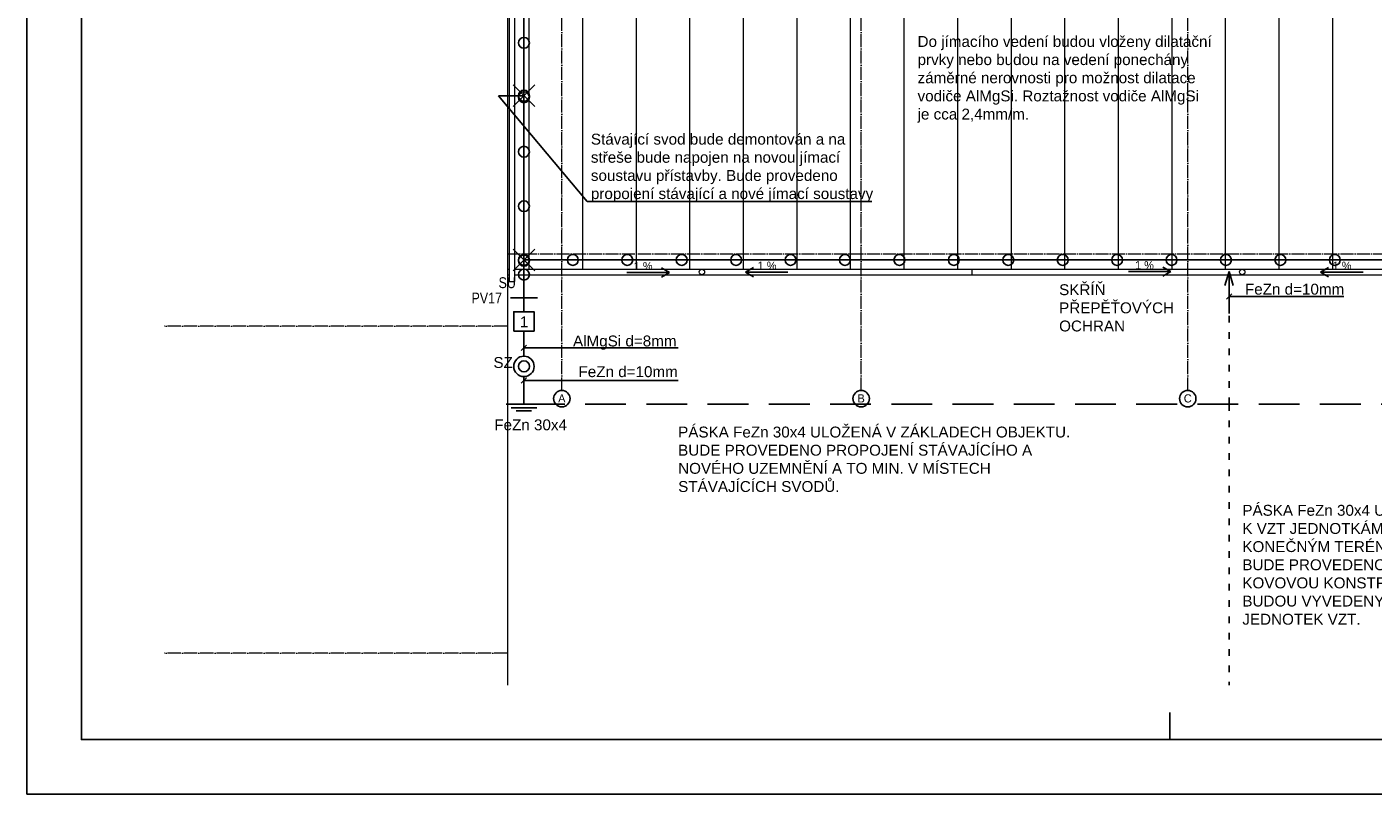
# Model space of a CAD drawing. Extents: x 108627 to 171627, y 10662 to 44985.
# Tile 1 of 4: x 108627 to 133359, y 15285 to 29373. Entities that reach past the tile are written whole.
import ezdxf
from ezdxf.enums import TextEntityAlignment as Align

# ---------------------------------------------------------------- set-up
doc = ezdxf.new("R2010")
doc.units = 0
doc.header["$LTSCALE"] = 10
doc.header["$MEASUREMENT"] = 0
for name, pattern in [('ACAD_ISO03W100', [30, 12, -18]), ('ACAD_ISO04W100', [30, 24, -3, 0, -3]), ('HIDDEN', [0.375, 0.25, -0.125])]:
    doc.linetypes.add(name, pattern=pattern)
doc.layers.get('0').update_dxf_attribs({"linetype": 'CONTINUOUS'})
for name, color, linetype in [('EL', 7, 'CONTINUOUS'), ('EL0', 7, 'CONTINUOUS'), ('EL1', 7, 'CONTINUOUS'), ('EL2', 3, 'CONTINUOUS'), ('EL3', 4, 'CONTINUOUS'), ('popisky', 6, 'CONTINUOUS')]:
    doc.layers.add(name, color=color, linetype=linetype)
for name, color, linetype, lineweight in [('NS_tlusta', 10, 'CONTINUOUS', 15), ('srafy', 6, 'CONTINUOUS', 9), ('text', 6, 'CONTINUOUS', 9), ('tlusta', 7, 'CONTINUOUS', 15), ('velmi_tlusta', 4, 'CONTINUOUS', 35)]:
    doc.layers.add(name, color=color, linetype=linetype, lineweight=lineweight)
doc.styles.add('arial', font='ARIAL.TTF')
doc.styles.add('laplan N', font='txt')
doc.styles.add('pivovarska', font='txt')
doc.styles.get("Standard").update_dxf_attribs({"font": 'simplex'})

# ---------------------------------------------------------------- blocks, each defined once
blk = doc.blocks.new('*U48')
at = {"layer": 'popisky', "linetype": 'ByBlock'}
blk.add_circle((0, 0), 3.02, dxfattribs=at)
at = {"layer": 'popisky', "linetype": 'ByBlock', "style": 'laplan N'}
blk.add_attdef('OZNACENI', text='', height=3, dxfattribs=at).set_placement((0, 0.1), align=Align.MIDDLE_CENTER)
blk = doc.blocks.new('*U74')
at = {"layer": 'popisky'}
for p in [(-3.91, 1.12), (4.54, 0), (-3.91, -1.12)]:
    blk.add_line(p, (-5.84, 0), dxfattribs=at)
at = {"layer": 'popisky', "style": 'pivovarska'}
blk.add_attdef('SPÁD', (-3.2, 0.75), '', height=2, dxfattribs=at)
blk = doc.blocks.new('*U53')
at = {"layer": 'popisky'}
for p in [(-4.54, 0), (3.91, 1.12), (3.91, -1.12)]:
    blk.add_line(p, (5.84, 0), dxfattribs=at)
at = {"layer": 'popisky', "style": 'pivovarska'}
blk.add_attdef('SPÁD', (-3.2, 0.75), '', height=2, dxfattribs=at)
blk = doc.blocks.new('*U76')
at = {"layer": 'popisky'}
for p in [(-3.91, 1.12), (4.54, 0), (-3.91, -1.12)]:
    blk.add_line(p, (-5.84, 0), dxfattribs=at)
at = {"layer": 'popisky', "style": 'pivovarska'}
blk.add_attdef('SPÁD', (-3.2, 0.75), '', height=2, dxfattribs=at)
blk = doc.blocks.new('ELOO51')
at = {"layer": 'EL1'}
blk.add_circle((0, 0), 1, dxfattribs=at)
at = {"layer": 'EL1', "flags": 9}
blk.add_attdef('DRUH', (2, 1), '', height=2, dxfattribs=at)
blk = doc.blocks.new('ELOO2')
at = {"layer": 'EL1'}
for p, q in [((-2, 2), (2, -2)), ((-2, -2), (2, 2))]:
    blk.add_line(p, q, dxfattribs=at)
at = {"layer": 'EL3'}
blk.add_circle((0, 0), 1, dxfattribs=at)
at = {"layer": 'EL1', "flags": 9}
blk.add_attdef('DRUH', (2, 2), '', height=2, dxfattribs=at)

msp = doc.modelspace()

# ---------------------------------------------------------------- hatches: boundary and pattern name
at = {"layer": 'srafy', "lineweight": 13}
h = msp.add_hatch(dxfattribs=at)
h.set_pattern_fill('ANSI31', color=252, scale=310, angle=45)
h.set_pattern_definition([(90, (87342.8, -466.9), (-984.25, 0), [])])
h.paths.add_polyline_path([(136054.264, 35228.025), (120640.598, 35778.697), (120623.284, 35294.06), (117454.264, 35239.907), (117454.264, 24922.975), (136054.264, 24922.975)])

# ---------------------------------------------------------------- linework, layer by layer
msp.add_line((129626.835, 16284.852), (129626.835, 16784.852))
msp.add_lwpolyline([(108626.835, 15284.852), (171626.835, 15284.852), (171626.835, 44984.852), (108626.835, 44984.852)], close=True)
msp.add_lwpolyline([(170626.835, 28350.281), (170626.835, 43984.852), (109626.835, 43984.852), (109626.835, 16284.852), (150626.835, 16284.852)])
at = {"layer": 'EL'}
msp.add_lwpolyline([(117288.125, 28110.585), (118920.417, 26165.648), (124152.851, 26165.648)], dxfattribs=at)
at = {"layer": 'EL1', "linetype": 'Continuous'}
for p, q in [((130765.141, 24471.543), (130665.141, 24371.543)), ((130713.937, 24420.339), (132823.869, 24420.339)), ((117707.14, 23431.048), (117807.14, 23531.048)), ((117758.344, 23482.252), (120589.524, 23482.252)), ((117707.14, 22831.127), (117807.14, 22931.127)), ((117758.344, 22882.331), (120589.524, 22882.331))]:
    msp.add_line(p, q, dxfattribs=at)
at = {"layer": 'EL2'}
for p, q in [((117508.344, 24395.724), (118008.344, 24395.724)), ((117758.344, 23786.3), (117758.344, 23326.3)), ((117758.344, 22951.3), (117758.344, 22444.818)), ((117758.344, 22444.818), (117433.344, 22444.818)), ((117758.344, 22379.818), (117523.344, 22379.818)), ((117758.344, 22319.818), (117618.344, 22319.818)), ((117758.344, 22444.818), (118083.344, 22444.818)), ((117758.344, 22379.818), (117993.344, 22379.818)), ((117758.344, 22319.818), (117898.344, 22319.818))]:
    msp.add_line(p, q, dxfattribs=at)
msp.add_lwpolyline([(117570.844, 23786.3), (117945.844, 23786.3), (117945.844, 24141.3), (117570.844, 24141.3)], close=True, dxfattribs=at)
for radius in [187.5, 101.52]:
    msp.add_circle((117758.344, 23138.8), radius, dxfattribs=at)
at = {"layer": 'EL3', "linetype": 'Continuous'}
for p, q in [((117758.344, 35080.656), (117758.344, 24822.975)), ((117288.125, 28110.585), (117758.344, 28110.585)), ((117758.344, 25094.236), (135984.953, 25094.236)), ((117758.344, 24141.3), (117758.344, 24822.975)), ((130713.937, 24879.52), (130637.705, 24622.416)), ((130713.937, 24109.947), (130713.937, 24879.52)), ((130713.937, 24879.52), (130790.17, 24622.416))]:
    msp.add_line(p, q, dxfattribs=at)
at = {"layer": 'EL3', "linetype": 'ACAD_ISO03W100'}
for q in [(130713.937, 24109.947), (130713.937, 17284.852)]:
    msp.add_line((130713.937, 22444.818), q, dxfattribs=at)
at = {"layer": 'EL3', "linetype": 'HIDDEN', "ltscale": 300}
msp.add_line((117758.344, 22444.818), (138582.422, 22444.818), dxfattribs=at)
at = {"layer": 'NS_tlusta', "color": 252, "lineweight": 13}
for p, q in [((117484.264, 35191.267), (117484.264, 24697.975)), ((117584.264, 35191.267), (117584.264, 24697.975)), ((117454.264, 24922.975), (117484.264, 24922.975)), ((117454.264, 24822.975), (117484.264, 24822.975)), ((117584.264, 24922.975), (135954.264, 24922.975)), ((117584.264, 24822.975), (136204.264, 24822.975)), ((125990.619, 24822.975), (125990.619, 24922.975)), ((117484.264, 24697.975), (117584.264, 24697.975))]:
    msp.add_line(p, q, dxfattribs=at)
for centre in [(121026.974, 24872.975), (130954.264, 24872.975)]:
    msp.add_circle(centre, 50, dxfattribs=at)
at = {"layer": 'tlusta', "color": 252, "linetype": 'ACAD_ISO04W100', "lineweight": 13}
for p, q in [((123954.264, 22696.943), (123954.264, 36145.622)), ((129954.264, 22696.943), (129954.264, 35931.264)), ((118454.264, 22696.943), (118454.264, 35742.066)), ((117454.264, 25207.975), (139685.847, 25207.975)), ((117454.264, 23875), (111150, 23875)), ((117454.264, 17875), (111150, 17875))]:
    msp.add_line(p, q, dxfattribs=at)
at = {"layer": 'velmi_tlusta', "color": 252, "lineweight": 13}
msp.add_line((117454.264, 42717.98), (117454.264, 17284.852), dxfattribs=at)

# ---------------------------------------------------------------- block references
at = {"layer": 'EL3', "linetype": 'Continuous', "xscale": 100, "yscale": 100, "zscale": 100, "rotation": 270}
for p in [(117758.344, 29080.656), (117758.344, 28080.656), (117758.344, 27080.656), (117758.344, 26080.656), (117758.344, 25080.656)]:
    msp.add_blockref('ELOO51', p, dxfattribs=at)
at = {"layer": 'EL3', "linetype": 'HIDDEN', "xscale": 100, "yscale": 100, "zscale": 100}
for p in [(117758.344, 28110.585), (117758.344, 25094.236)]:
    msp.add_blockref('ELOO2', p, dxfattribs=at)
at = {"layer": 'EL3', "linetype": 'Continuous', "zscale": 100}
for p, xscale, yscale in [((118656.335, 25094.236), 100, 100), ((119656.335, 25094.236), 100, 100), ((120656.335, 25094.236), 100, 100), ((121656.335, 25094.236), 100, 100), ((122656.335, 25094.236), 100, 100), ((123656.335, 25094.236), 100, 100), ((124656.335, 25094.236), 100, 100), ((125656.335, 25094.236), 100, 100), ((126656.335, 25094.236), 100, 100), ((127656.335, 25094.236), 100, 100), ((128656.335, 25094.236), 100, 100), ((129656.335, 25094.236), 100, 100), ((130656.335, 25094.236), 100, 100), ((131656.335, 25094.236), 100, 100), ((132656.335, 25094.236), 100, 100), ((117758.344, 24825.207), 99.99999999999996, 99.99999999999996)]:
    msp.add_blockref('ELOO51', p, dxfattribs=dict(at, xscale=xscale, yscale=yscale))
at = {"layer": 'popisky', "color": 252, "lineweight": 13}
ref = msp.add_blockref('*U76', (119992.162, 24864.032), dxfattribs=dict(at, xscale=-75, yscale=75, zscale=75))
ref.add_attrib('SPÁD', '1 %', (119775.728, 24908.171), dxfattribs={"layer": 'text', "height": 150, "style": 'pivovarska'})
ref = msp.add_blockref('*U53', (122268.763, 24869.969), dxfattribs=dict(at, xscale=-75, yscale=75, zscale=75))
ref.add_attrib('SPÁD', '1 %', (122052.329, 24914.108), dxfattribs={"layer": 'text', "height": 150, "style": 'pivovarska'})
ref = msp.add_blockref('*U74', (129203.007, 24878.836), dxfattribs=dict(at, xscale=-75, yscale=75, zscale=75))
ref.add_attrib('SPÁD', '1 %', (128986.573, 24922.975), dxfattribs={"layer": 'text', "height": 150, "style": 'pivovarska'})
ref = msp.add_blockref('*U53', (132833.727, 24869.038), dxfattribs=dict(at, xscale=-75, yscale=75, zscale=75))
ref.add_attrib('SPÁD', '1 %', (132617.292, 24913.177), dxfattribs={"layer": 'text', "height": 150, "style": 'pivovarska'})
at = {"layer": 'tlusta', "color": 252, "lineweight": 13, "xscale": 50, "yscale": 50, "zscale": 50}
for p, values in [((118454.264, 22546.377), {'OZNACENI': 'A'}), ((123954.264, 22546.377), {'OZNACENI': 'B'}), ((129954.264, 22546.377), {'OZNACENI': 'C'})]:
    msp.add_blockref('*U48', p, dxfattribs=at).add_auto_attribs(values)

# ---------------------------------------------------------------- texts
at = {"layer": 'EL', "char_height": 200, "style": 'arial'}
for s, insert, width, attachment_point in [('\\W1;Do jímacího vedení budou vloženy dilatační prvky nebo budou na vedení ponechány záměrné nerovnosti pro možnost dilatace vodiče AlMgSi. Roztažnost vodiče AlMgSi je cca 2,4mm/m.\\P\\P\\P\\H1.375x;\\P', (124990.12, 29206.012, 38343.256), 5420.83956, 1), ('\\W1;Stávající svod bude demontován a na střeše bude napojen na novou jímací soustavu přístavby. Bude provedeno propojení stávající a nové jímací soustavy\\P\\P\\P\\H1.375x;\\P', (118988.142, 27412.293, 11.049), 5420.83956, 1), ('\\FArial Narrow|b0|i0|c238|p34;SU', (117291.738, 24573.335), 302.5, 7), ('\\FArial Narrow|b0|i0|c238|p34;PV17', (117355.293, 24294), 302.5, 9), ('SKŘÍŇ PŘEPĚŤOVÝCH OCHRAN', (127591.344, 24647.539), 3018.66145, 1), ('FeZn d=10mm', (131004.954, 24656.924), 2588.85186, 1), ('1', (117761.651, 23956.643), 10, 5), ('AlMgSi d=8mm', (118660.001, 23705.716, 38332.207), 2015.95855, 1), ('SZ', (117197.168, 23310.461), 433.54812, 1), ('FeZn d=10mm', (118760.591, 23142.29), 2588.85186, 1), ('PÁSKA FeZn 30x4 ULOŽENÁ V ZÁKLADECH OBJEKTU.\\PBUDE PROVEDENO PROPOJENÍ STÁVAJÍCÍHO A NOVÉHO UZEMNĚNÍ A TO MIN. V MÍSTECH STÁVAJÍCÍCH SVODŮ.', (120591.703, 20829.977, 43789.955), 7476.08151, 7), ('PÁSKA FeZn 30x4 ULOŽENÁ VE VÝKOPU PRO PŘÍVOD K VZT JEDNOTKÁM V HLOUBCE min. 0,6m POD KONEČNÝM TERÉNEM.\\PBUDE PROVEDENO PROPOJENÍ PÁSKY S PŘÍPADNOU KOVOVOU KONSTRUKCÍ ZPEVNĚNÉ PLOCHY. Z PÁSKY BUDOU VYVEDENY PROPORCE PÚRO PŘIPOJENÍ JEDNOTEK VZT.', (130957.233, 18392.826, 43789.955), 7476.08151, 7)]:
    msp.add_mtext(s, dxfattribs=dict(at, insert=insert, width=width, attachment_point=attachment_point))
at = {"layer": 'EL0', "style": 'arial'}
msp.add_text('FeZn 30x4', height=200, dxfattribs=at).set_placement((117213.605, 21965.858, 769.732))

doc.saveas('drawing.dxf')
